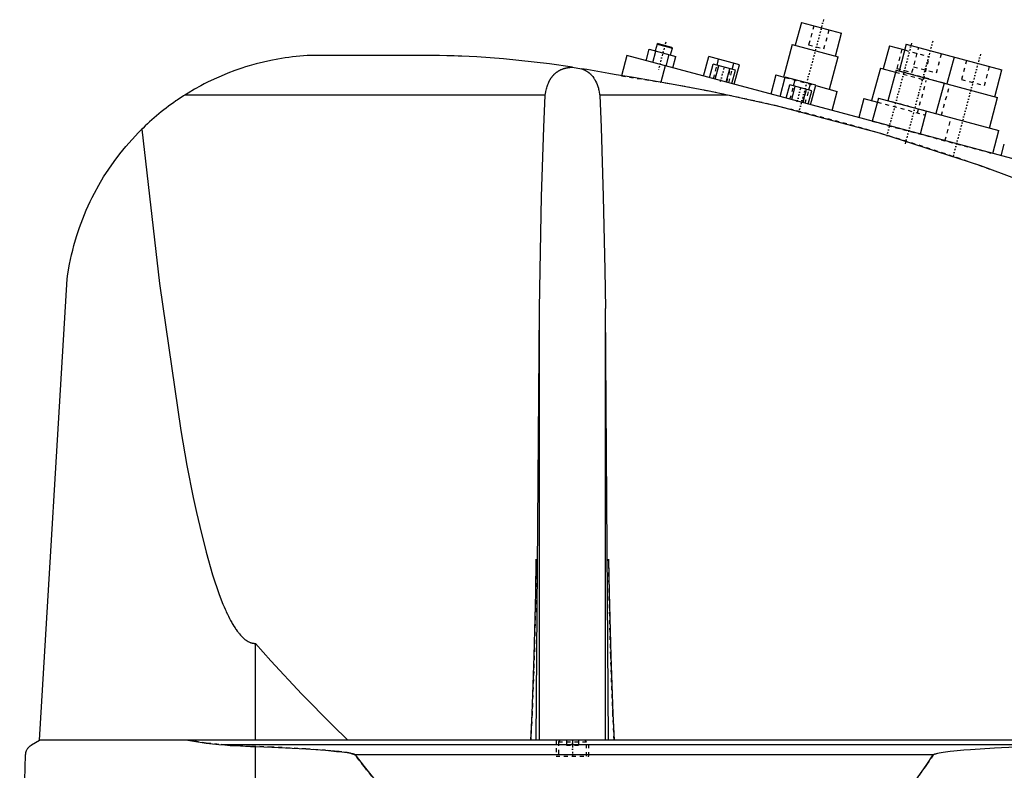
# Model space of a CAD drawing. Extents: x -168 to 702, y -97 to 327.
# Tile 5 of 6: x 300 to 549, y 69 to 259. Entities that reach past the tile are written whole.
import ezdxf

# ---------------------------------------------------------------- set-up
doc = ezdxf.new("R2010")
doc.units = 0
doc.linetypes.add('CENTER', pattern=[1.5, 0.45, -0.5, 0.05, -0.5])
doc.linetypes.add('DASHED', pattern=[2, 1, -1])
for name, color, linetype in [('AM_0', 7, 'CONTINUOUS'), ('AM_3', 7, 'DASHED'), ('AM_7', 7, 'CENTER')]:
    doc.layers.add(name, color=color, linetype=linetype)

msp = doc.modelspace()

# ---------------------------------------------------------------- linework, layer by layer
at = {"layer": 'AM_0', "color": 7, "linetype": 'CONTINUOUS'}
for p, q in [((497.76, 258.36), (496.21, 252.57)), ((497.76, 258.36), (507.9, 255.65)), ((506.35, 249.85), (507.9, 255.65)), ((458.61, 248.67), (459.39, 251.56)), ((459.39, 251.56), (466.08, 249.77)), ((460.29, 248.22), (461.06, 251.12)), ((461.34, 252.85), (460.89, 251.16)), ((461.65, 253.03), (461.34, 252.85)), ((461.34, 252.85), (465.21, 251.82)), ((461.65, 253.03), (465.03, 252.12)), ((464.75, 250.13), (465.21, 251.82)), ((465.21, 251.82), (465.03, 252.12)), ((495.48, 252.76), (493.28, 244.55)), ((495.48, 252.76), (507.07, 249.66)), ((519.98, 252.41), (518.42, 246.62)), ((519.98, 252.41), (523.84, 251.38)), ((524.23, 252.83), (522.42, 246.06)), ((524.23, 252.83), (548.38, 246.36)), ((405.5, 250), (374, 250)), ((453.75, 249.97), (452.38, 244.86)), ((560, 221.5), (453.75, 249.97)), ((463.63, 247.32), (464.41, 250.22)), ((465.3, 246.87), (466.08, 249.77)), ((473.07, 244.79), (474.39, 249.72)), ((482.11, 247.65), (474.39, 249.72)), ((476.48, 247.5), (476.89, 249.05)), ((504.87, 241.45), (507.07, 249.66)), ((536.3, 249.59), (534.49, 242.83)), ((440.04, 247.02), (442.28, 246.66)), ((463.41, 247.38), (462.3, 243.24)), ((474.62, 244.38), (475.53, 247.76)), ((481.11, 246.26), (475.53, 247.76)), ((476.02, 244), (476.93, 247.38)), ((478.81, 243.26), (479.71, 246.64)), ((480.2, 242.88), (481.11, 246.26)), ((480.34, 246.47), (480.76, 248.01)), ((480.79, 242.72), (482.11, 247.65)), ((517.7, 246.81), (515.5, 238.6)), ((517.7, 246.81), (521.56, 245.78)), ((521.69, 246.26), (519.62, 238.53)), ((521.69, 246.26), (547.29, 239.4)), ((546.56, 239.59), (548.38, 246.36)), ((491.35, 245.07), (490.06, 240.24)), ((491.35, 245.07), (493.68, 244.45)), ((492.39, 239.62), (493.71, 244.54)), ((501.43, 242.47), (493.71, 244.54)), ((495.8, 242.33), (496.21, 243.87)), ((493.94, 239.2), (494.85, 242.58)), ((500.43, 241.09), (494.85, 242.58)), ((495.34, 238.83), (496.24, 242.21)), ((498.13, 238.08), (499.03, 241.46)), ((499.52, 237.71), (500.43, 241.09)), ((499.66, 241.29), (500.08, 242.84)), ((500.11, 237.55), (501.43, 242.47)), ((501.41, 242.38), (506.81, 240.93)), ((533.77, 243.02), (531.7, 235.3)), ((433.13, 240), (342.19, 240)), ((479.16, 240), (446.87, 240)), ((505.51, 236.1), (506.81, 240.93)), ((513.57, 239.12), (512.27, 234.29)), ((513.57, 239.12), (516.95, 238.21)), ((517.21, 239.18), (515.65, 233.38)), ((517.21, 239.18), (547.63, 231.03)), ((545.22, 231.67), (547.29, 239.4)), ((529.28, 235.94), (527.73, 230.15)), ((546.08, 225.23), (547.63, 231.03)), ((548.2, 224.66), (548.98, 227.56)), ((305.5, 77.05), (312.5, 193.62)), ((430.88, 77.05), (431.67, 186.12)), ((431.67, 77.05), (431.67, 186.12)), ((449.12, 77.05), (448.33, 186.12)), ((448.33, 77.05), (448.33, 186.12)), ((360, 77.05), (360, 101.49)), ((303.5, 75.85), (305.5, 77.05)), ((697, 77.05), (305.5, 77.05)), ((562.76, 75.85), (352.3, 75.85)), ((360, 16.5), (360, 75.49)), ((300.5, 16.5), (302, 73.35)), ((531.04, 73.35), (385.14, 73.35))]:
    msp.add_line(p, q, dxfattribs=at)
for points in [[(374, 250, 0), (373.07, 249.95, 0), (371.22, 249.81, 0), (369.37, 249.62, 0), (368.44, 249.51, 0), (367.52, 249.38, 0), (365.68, 249.08, 0), (363.84, 248.73, 0), (362.01, 248.33, 0), (360.2, 247.87, 0), (358.39, 247.36, 0), (357.49, 247.09, 0), (356.6, 246.8, 0), (354.82, 246.19, 0), (353.05, 245.52, 0), (351.31, 244.8, 0), (349.59, 244.04, 0), (347.9, 243.22, 0), (347.06, 242.79, 0), (346.23, 242.36, 0), (344.59, 241.45, 0), (342.98, 240.49, 0), (342.19, 240, 0)], [(440.04, 247.02, 0), (434.21, 247.86, 0), (422.58, 249.13, 0), (415.86, 249.61, 0), (413.96, 249.72, 0), (412.06, 249.8, 0), (411.12, 249.84, 0), (410.18, 249.88, 0), (408.3, 249.94, 0), (406.43, 249.98, 0), (405.5, 250, 0)], [(433.13, 240, 0), (433.17, 240.31, 0), (433.29, 240.92, 0), (433.43, 241.53, 0), (433.51, 241.83, 0), (433.6, 242.12, 0), (433.8, 242.7, 0), (433.93, 243.02, 0), (433.97, 243.11, 0), (434.01, 243.21, 0), (434.03, 243.25, 0), (434.05, 243.3, 0), (434.09, 243.38, 0), (434.13, 243.47, 0), (434.18, 243.56, 0), (434.22, 243.65, 0), (434.27, 243.73, 0), (434.29, 243.78, 0), (434.32, 243.82, 0), (434.37, 243.9, 0), (434.42, 243.99, 0), (434.47, 244.07, 0), (434.52, 244.15, 0), (434.57, 244.23, 0), (434.6, 244.27, 0), (434.62, 244.31, 0), (434.68, 244.39, 0), (434.73, 244.47, 0), (434.79, 244.55, 0), (434.85, 244.62, 0), (434.91, 244.7, 0), (434.93, 244.74, 0), (434.96, 244.77, 0), (435.03, 244.85, 0), (435.09, 244.92, 0), (435.12, 244.95, 0), (435.15, 244.99, 0), (435.21, 245.06, 0), (435.28, 245.13, 0), (435.31, 245.16, 0), (435.34, 245.2, 0), (435.41, 245.26, 0), (435.48, 245.33, 0), (435.55, 245.39, 0), (435.62, 245.46, 0), (435.69, 245.52, 0), (435.73, 245.55, 0), (435.76, 245.58, 0), (435.84, 245.64, 0), (435.91, 245.7, 0), (435.99, 245.76, 0), (436.06, 245.81, 0), (436.14, 245.87, 0), (436.18, 245.89, 0), (436.22, 245.92, 0), (436.3, 245.97, 0), (436.38, 246.03, 0), (436.46, 246.08, 0), (436.54, 246.13, 0), (436.63, 246.18, 0), (436.67, 246.2, 0), (436.72, 246.22, 0), (436.81, 246.27, 0), (436.9, 246.32, 0), (436.99, 246.36, 0), (437.08, 246.41, 0), (437.18, 246.45, 0), (437.22, 246.47, 0), (437.27, 246.49, 0), (437.37, 246.53, 0), (437.47, 246.57, 0), (437.57, 246.6, 0), (437.67, 246.64, 0), (437.77, 246.67, 0), (437.82, 246.69, 0), (437.87, 246.71, 0), (437.97, 246.74, 0), (438.08, 246.77, 0), (438.13, 246.78, 0), (438.18, 246.79, 0), (438.29, 246.82, 0), (438.39, 246.84, 0), (438.45, 246.86, 0), (438.5, 246.87, 0), (438.6, 246.89, 0), (438.71, 246.91, 0), (438.82, 246.93, 0), (438.93, 246.94, 0), (439.03, 246.96, 0), (439.09, 246.96, 0), (439.14, 246.97, 0), (439.25, 246.98, 0), (439.35, 246.99, 0), (439.46, 247, 0), (439.57, 247.01, 0), (439.67, 247.01, 0), (439.72, 247.01, 0), (439.78, 247.02, 0), (439.88, 247.02, 0), (439.98, 247.02, 0), (440.04, 247.02, 0)], [(450.5, 245.15, 0), (449.14, 245.42, 0), (446.4, 245.94, 0), (443.66, 246.42, 0), (442.28, 246.66, 0)], [(442.28, 246.66, 0), (442.32, 246.64, 0), (442.4, 246.61, 0), (442.48, 246.59, 0), (442.52, 246.57, 0), (442.56, 246.56, 0), (442.64, 246.53, 0), (442.72, 246.49, 0), (442.79, 246.46, 0), (442.87, 246.43, 0), (442.94, 246.39, 0), (442.98, 246.38, 0), (443.02, 246.36, 0), (443.09, 246.32, 0), (443.16, 246.29, 0), (443.24, 246.25, 0), (443.31, 246.21, 0), (443.37, 246.17, 0), (443.41, 246.15, 0), (443.44, 246.13, 0), (443.51, 246.09, 0), (443.58, 246.05, 0), (443.61, 246.03, 0), (443.64, 246.01, 0), (443.71, 245.97, 0), (443.77, 245.93, 0), (443.8, 245.91, 0), (443.83, 245.89, 0), (443.89, 245.84, 0), (443.96, 245.8, 0), (444.02, 245.75, 0), (444.08, 245.71, 0), (444.14, 245.66, 0), (444.17, 245.64, 0), (444.19, 245.61, 0), (444.25, 245.57, 0), (444.31, 245.52, 0), (444.37, 245.47, 0), (444.42, 245.42, 0), (444.48, 245.37, 0), (444.51, 245.34, 0), (444.53, 245.32, 0), (444.59, 245.26, 0), (444.64, 245.21, 0), (444.82, 245.02, 0), (445.11, 244.67, 0), (445.38, 244.3, 0), (445.51, 244.11, 0), (445.63, 243.91, 0), (445.85, 243.5, 0), (446.05, 243.07, 0), (446.23, 242.63, 0), (446.39, 242.17, 0), (446.53, 241.7, 0), (446.59, 241.46, 0), (446.65, 241.22, 0), (446.75, 240.74, 0), (446.84, 240.25, 0), (446.87, 240, 0)], [(479.16, 240, 0), (474.48, 240.96, 0), (464.99, 242.76, 0), (455.36, 244.4, 0), (450.5, 245.15, 0)], [(342.19, 240, 0), (341.86, 239.79, 0), (341.22, 239.37, 0), (340.58, 238.95, 0), (340.26, 238.73, 0), (339.94, 238.51, 0), (339.31, 238.07, 0), (338.68, 237.62, 0), (338.06, 237.16, 0), (337.45, 236.7, 0), (336.84, 236.23, 0), (336.53, 235.99, 0), (336.23, 235.75, 0), (335.64, 235.26, 0), (335.04, 234.77, 0), (334.46, 234.27, 0), (333.88, 233.76, 0), (333.3, 233.25, 0), (333.02, 232.99, 0), (332.73, 232.73, 0), (332.17, 232.2, 0), (331.62, 231.66, 0), (331.34, 231.39, 0)], [(431.67, 186.12, 0), (431.81, 195.73, 0), (432.22, 214.34, 0), (432.79, 231.8, 0), (433.13, 240, 0)], [(446.87, 240, 0), (447.21, 231.8, 0), (447.78, 214.34, 0), (448.19, 195.73, 0), (448.33, 186.12, 0)], [(555.5, 217.5, 0), (543.04, 222.09, 0), (517.78, 230.27, 0), (492.11, 237.1, 0), (479.16, 240, 0)], [(312.5, 193.62, 0), (312.68, 194.85, 0), (313.09, 197.27, 0), (313.59, 199.65, 0), (313.87, 200.82, 0), (314.17, 201.98, 0), (314.84, 204.28, 0), (315.58, 206.54, 0), (316.41, 208.76, 0), (317.31, 210.94, 0), (318.29, 213.09, 0), (318.8, 214.15, 0), (319.34, 215.2, 0), (320.48, 217.28, 0), (321.68, 219.31, 0), (322.97, 221.3, 0), (324.33, 223.25, 0), (325.76, 225.15, 0), (326.51, 226.08, 0), (327.27, 227, 0), (328.85, 228.8, 0), (330.49, 230.54, 0), (331.34, 231.39, 0)], [(331.34, 231.39, 0), (335.75, 192.38, 0), (341.14, 155.29, 0), (342.72, 146.42, 0), (344.32, 138.32, 0), (345.13, 134.57, 0), (345.93, 131.02, 0), (347.56, 124.51, 0), (349.19, 118.8, 0), (350.84, 113.89, 0), (351.8, 111.41, 0), (352.08, 110.75, 0), (352.36, 110.11, 0), (352.49, 109.8, 0), (352.63, 109.5, 0), (352.91, 108.9, 0), (353.19, 108.34, 0), (353.46, 107.79, 0), (353.74, 107.26, 0), (354.02, 106.76, 0), (354.16, 106.52, 0), (354.29, 106.29, 0), (354.57, 105.83, 0), (354.85, 105.4, 0), (354.99, 105.19, 0), (355.13, 104.99, 0), (355.4, 104.6, 0), (355.68, 104.23, 0), (355.82, 104.06, 0), (355.96, 103.89, 0), (356.24, 103.57, 0), (356.52, 103.28, 0), (356.8, 103, 0), (357.07, 102.75, 0), (357.35, 102.52, 0), (357.49, 102.42, 0), (357.63, 102.32, 0), (357.91, 102.13, 0), (358.19, 101.97, 0), (358.47, 101.84, 0), (358.63, 101.77, 0), (358.68, 101.75, 0), (358.72, 101.73, 0), (358.75, 101.72, 0), (358.77, 101.72, 0), (358.82, 101.7, 0), (358.86, 101.68, 0), (358.91, 101.67, 0), (358.95, 101.65, 0), (359, 101.64, 0), (359.02, 101.63, 0), (359.05, 101.63, 0), (359.09, 101.61, 0), (359.14, 101.6, 0), (359.16, 101.6, 0), (359.19, 101.59, 0), (359.23, 101.58, 0), (359.28, 101.57, 0), (359.3, 101.56, 0), (359.33, 101.56, 0), (359.37, 101.55, 0), (359.42, 101.54, 0), (359.47, 101.53, 0), (359.51, 101.53, 0), (359.56, 101.52, 0), (359.58, 101.52, 0), (359.6, 101.52, 0), (359.65, 101.51, 0), (359.7, 101.51, 0), (359.74, 101.5, 0), (359.79, 101.5, 0), (359.84, 101.5, 0), (359.86, 101.5, 0), (359.88, 101.49, 0), (359.93, 101.49, 0), (359.98, 101.49, 0), (360, 101.49, 0)], [(429.47, 77.05, 0), (429.81, 83.72, 0), (430.36, 98.37, 0), (430.75, 114.39, 0), (430.88, 122.75, 0)], [(449.12, 122.75, 0), (449.25, 114.39, 0), (449.64, 98.37, 0), (450.19, 83.72, 0), (450.53, 77.05, 0)], [(360, 101.49, 0), (363.89, 97.11, 0), (371.66, 88.72, 0), (379.43, 80.82, 0), (383.32, 77.05, 0)], [(342.93, 77.05, 0), (344.47, 76.79, 0), (347.58, 76.34, 0), (350.72, 75.99, 0), (352.3, 75.85, 0)], [(302, 73.35, 0), (302, 73.35, 0), (302, 73.36, 0), (302, 73.37, 0), (302, 73.38, 0), (302, 73.38, 0), (302, 73.39, 0), (302, 73.4, 0), (302, 73.41, 0), (302, 73.42, 0), (302, 73.43, 0), (302, 73.43, 0), (302, 73.44, 0), (302, 73.45, 0), (302.01, 73.46, 0), (302.01, 73.47, 0), (302.01, 73.47, 0), (302.01, 73.48, 0), (302.01, 73.49, 0), (302.01, 73.49, 0), (302.01, 73.5, 0), (302.01, 73.51, 0), (302.01, 73.52, 0), (302.01, 73.54, 0), (302.02, 73.59, 0), (302.02, 73.65, 0), (302.03, 73.7, 0), (302.04, 73.74, 0), (302.05, 73.79, 0), (302.05, 73.81, 0), (302.06, 73.84, 0), (302.06, 73.88, 0), (302.07, 73.92, 0), (302.08, 73.96, 0), (302.09, 74, 0), (302.1, 74.03, 0), (302.11, 74.05, 0), (302.11, 74.07, 0), (302.12, 74.11, 0), (302.13, 74.14, 0), (302.14, 74.16, 0), (302.14, 74.17, 0), (302.16, 74.21, 0), (302.17, 74.24, 0), (302.17, 74.26, 0), (302.18, 74.27, 0), (302.19, 74.31, 0), (302.2, 74.34, 0), (302.25, 74.44, 0), (302.32, 74.61, 0), (302.4, 74.76, 0), (302.48, 74.89, 0), (302.57, 75.01, 0), (302.61, 75.06, 0), (302.65, 75.12, 0), (302.74, 75.22, 0), (302.83, 75.32, 0), (302.93, 75.42, 0), (303.02, 75.51, 0), (303.12, 75.59, 0), (303.18, 75.63, 0), (303.23, 75.67, 0), (303.33, 75.75, 0), (303.44, 75.82, 0), (303.5, 75.85, 0)], [(352.3, 75.85, 0), (353.62, 75.75, 0), (356.22, 75.59, 0), (358.77, 75.5, 0), (360, 75.49, 0)], [(360, 75.49, 0), (364.12, 75.31, 0), (372.73, 74.85, 0), (377.71, 74.5, 0), (379.1, 74.38, 0), (380.47, 74.24, 0), (381.15, 74.17, 0), (381.81, 74.09, 0), (383.13, 73.91, 0), (383.95, 73.76, 0), (384.18, 73.71, 0), (384.41, 73.65, 0), (384.52, 73.62, 0), (384.63, 73.59, 0), (384.76, 73.55, 0), (384.79, 73.54, 0), (384.83, 73.52, 0), (384.84, 73.52, 0), (384.86, 73.51, 0), (384.9, 73.5, 0), (384.93, 73.48, 0), (384.96, 73.47, 0), (385, 73.45, 0), (385.03, 73.43, 0), (385.05, 73.42, 0), (385.07, 73.41, 0), (385.08, 73.4, 0), (385.09, 73.39, 0), (385.09, 73.39, 0), (385.1, 73.39, 0), (385.1, 73.39, 0), (385.11, 73.38, 0), (385.11, 73.38, 0), (385.12, 73.37, 0), (385.12, 73.37, 0), (385.12, 73.37, 0), (385.13, 73.36, 0), (385.13, 73.36, 0), (385.13, 73.36, 0), (385.14, 73.35, 0), (385.14, 73.35, 0)], [(531.04, 73.35, 0), (531.05, 73.35, 0), (531.05, 73.36, 0), (531.06, 73.37, 0), (531.06, 73.37, 0), (531.06, 73.37, 0), (531.07, 73.38, 0), (531.07, 73.38, 0), (531.08, 73.39, 0), (531.09, 73.39, 0), (531.09, 73.4, 0), (531.09, 73.4, 0), (531.1, 73.4, 0), (531.1, 73.41, 0), (531.11, 73.41, 0), (531.13, 73.43, 0), (531.15, 73.44, 0), (531.17, 73.45, 0), (531.22, 73.48, 0), (531.26, 73.5, 0), (531.3, 73.52, 0), (531.35, 73.54, 0), (531.4, 73.56, 0), (531.42, 73.57, 0), (531.44, 73.57, 0), (531.49, 73.59, 0), (531.54, 73.61, 0), (531.69, 73.65, 0), (531.83, 73.69, 0), (531.96, 73.73, 0), (532.24, 73.79, 0), (532.52, 73.85, 0), (533.54, 74.02, 0), (535.34, 74.26, 0), (536.23, 74.36, 0), (537.11, 74.45, 0), (538.78, 74.6, 0), (540.47, 74.74, 0), (546.52, 75.14, 0), (557.28, 75.66, 0)], [(385.14, 73.35, 0), (387.39, 70.43, 0), (391.88, 64.83, 0), (396.37, 59.53, 0), (398.61, 56.99, 0), (400.86, 54.53, 0), (405.35, 49.84, 0), (409.84, 45.46, 0), (414.33, 41.38, 0), (418.83, 37.61, 0), (423.32, 34.15, 0), (425.56, 32.53, 0), (427.81, 30.99, 0), (432.3, 28.14, 0), (436.8, 25.59, 0), (441.29, 23.35, 0), (445.78, 21.42, 0), (450.27, 19.79, 0), (452.52, 19.09, 0), (454.77, 18.47, 0), (459.26, 17.45, 0), (463.75, 16.74, 0), (466, 16.5, 0)], [(466, 16.5, 0), (467.81, 17, 0), (471.42, 18.17, 0), (475.04, 19.6, 0), (476.84, 20.41, 0), (478.65, 21.27, 0), (482.26, 23.19, 0), (485.88, 25.36, 0), (489.49, 27.78, 0), (493.11, 30.44, 0), (496.72, 33.35, 0), (498.53, 34.9, 0), (500.33, 36.51, 0), (503.95, 39.92, 0), (507.56, 43.57, 0), (511.17, 47.47, 0), (514.79, 51.62, 0), (518.4, 56.02, 0), (520.21, 58.31, 0), (522.01, 60.66, 0), (525.62, 65.55, 0), (529.24, 70.69, 0), (531.04, 73.35, 0)]]:
    msp.add_polyline3d(points, dxfattribs=at)
at = {"layer": 'AM_3', "color": 6, "linetype": 'DASHED'}
for p, q in [((500.9, 257.52), (499.6, 252.69)), ((503.47, 251.66), (504.76, 256.49)), ((499.6, 252.69), (503.47, 251.66)), ((523.12, 251.57), (521.82, 246.74)), ((523.84, 251.38), (530.12, 249.69)), ((525.68, 245.71), (527.37, 251.98)), ((528.57, 243.9), (530.12, 249.69)), ((531.87, 245.6), (533.16, 250.43)), ((539.44, 248.75), (538.15, 243.92)), ((475.57, 244.12), (476.48, 247.5)), ((476.82, 247.41), (475.92, 244.03)), ((478.91, 243.23), (479.82, 246.61)), ((479.44, 243.09), (480.34, 246.47)), ((521.82, 246.74), (525.68, 245.71)), ((533.77, 243.02), (522.42, 246.06)), ((526.07, 247.15), (531.87, 245.6)), ((543.94, 242.37), (545.24, 247.2)), ((452.38, 244.86), (462.3, 243.24)), ((493.68, 244.45), (501.41, 242.38)), ((521.56, 245.78), (529.29, 243.7)), ((527.09, 235.49), (529.29, 243.7)), ((538.15, 243.92), (543.94, 242.37)), ((494.89, 238.95), (495.8, 242.33)), ((496.14, 242.23), (495.23, 238.85)), ((498.23, 238.05), (499.13, 241.43)), ((498.76, 237.91), (499.66, 241.29)), ((533.14, 234.91), (535.21, 242.63)), ((516.95, 238.21), (529.02, 234.98)), ((529.28, 235.94), (519.62, 238.53)), ((534.01, 228.47), (535.56, 234.26)), ((515.65, 233.38), (546.08, 225.23)), ((435.85, 77.05), (435.85, 73.05)), ((436.9, 77.05), (436.5, 76.65)), ((438.5, 77.05), (438.5, 75.8)), ((440, 77.05), (440, 75.8)), ((441.5, 77.05), (441.5, 75.8)), ((443.5, 76.65), (443.1, 77.05)), ((444.15, 73.05), (444.15, 77.05)), ((436.5, 76.65), (436.5, 73.05)), ((436.5, 76.65), (443.5, 76.65)), ((438.5, 75.8), (441.5, 75.8)), ((443.5, 73.05), (443.5, 76.65)), ((435.85, 73.05), (444.15, 73.05))]:
    msp.add_line(p, q, dxfattribs=at)
for points in [[(430.88, 122.75, 0), (430.75, 114.39, 0), (430.36, 98.37, 0), (429.81, 83.72, 0), (429.47, 77.05, 0)], [(450.53, 77.05, 0), (450.19, 83.72, 0), (449.64, 98.37, 0), (449.25, 114.39, 0), (449.12, 122.75, 0)], [(352.3, 75.85, 0), (350.72, 75.99, 0), (347.58, 76.34, 0), (344.47, 76.79, 0), (342.93, 77.05, 0)], [(360, 75.49, 0), (358.77, 75.5, 0), (356.22, 75.59, 0), (353.62, 75.75, 0), (352.3, 75.85, 0)], [(385.14, 73.35, 0), (385.14, 73.35, 0), (385.13, 73.36, 0), (385.13, 73.36, 0), (385.13, 73.36, 0), (385.12, 73.37, 0), (385.12, 73.37, 0), (385.12, 73.37, 0), (385.11, 73.38, 0), (385.11, 73.38, 0), (385.1, 73.39, 0), (385.1, 73.39, 0), (385.09, 73.39, 0), (385.09, 73.39, 0), (385.08, 73.4, 0), (385.07, 73.41, 0), (385.05, 73.42, 0), (385.03, 73.43, 0), (385, 73.45, 0), (384.96, 73.47, 0), (384.93, 73.48, 0), (384.9, 73.5, 0), (384.86, 73.51, 0), (384.84, 73.52, 0), (384.83, 73.52, 0), (384.79, 73.54, 0), (384.76, 73.55, 0), (384.63, 73.59, 0), (384.52, 73.62, 0), (384.41, 73.65, 0), (384.18, 73.71, 0), (383.95, 73.76, 0), (383.13, 73.91, 0), (381.81, 74.09, 0), (381.15, 74.17, 0), (380.47, 74.24, 0), (379.1, 74.38, 0), (377.71, 74.5, 0), (372.73, 74.85, 0), (364.12, 75.31, 0), (360, 75.49, 0)], [(466, 16.5, 0), (463.75, 16.74, 0), (459.26, 17.45, 0), (454.77, 18.47, 0), (452.52, 19.09, 0), (450.27, 19.79, 0), (445.78, 21.42, 0), (441.29, 23.35, 0), (436.8, 25.59, 0), (432.3, 28.14, 0), (427.81, 30.99, 0), (425.56, 32.53, 0), (423.32, 34.15, 0), (418.83, 37.61, 0), (414.33, 41.38, 0), (409.84, 45.46, 0), (405.35, 49.84, 0), (400.86, 54.53, 0), (398.61, 56.99, 0), (396.37, 59.53, 0), (391.88, 64.83, 0), (387.39, 70.43, 0), (385.14, 73.35, 0)], [(531.04, 73.35, 0), (529.24, 70.69, 0), (525.62, 65.55, 0), (522.01, 60.66, 0), (520.21, 58.31, 0), (518.4, 56.02, 0), (514.79, 51.62, 0), (511.17, 47.47, 0), (507.56, 43.57, 0), (503.95, 39.92, 0), (500.33, 36.51, 0), (498.53, 34.9, 0), (496.72, 33.35, 0), (493.11, 30.44, 0), (489.49, 27.78, 0), (485.88, 25.36, 0), (482.26, 23.19, 0), (478.65, 21.27, 0), (476.84, 20.41, 0), (475.04, 19.6, 0), (471.42, 18.17, 0), (467.81, 17, 0), (466, 16.5, 0)]]:
    msp.add_polyline3d(points, dxfattribs=at)
msp.add_arc((376.43, -249.33), 500, 69.7837, 80.111, dxfattribs=at)
at = {"layer": 'AM_7', "color": 4, "linetype": 'CENTER'}
for p, q in [((503.37, 259.04), (496.98, 235.15)), ((530.9, 253.58), (523.9, 227.44)), ((463.54, 253.32), (461.67, 246.34)), ((525.59, 253.08), (519.19, 229.2)), ((542.97, 250.35), (535.97, 224.21)), ((477.37, 243.46), (478.36, 247.18)), ((496.69, 238.28), (497.68, 242)), ((440, 77.25), (440, 72.85))]:
    msp.add_line(p, q, dxfattribs=at)

doc.saveas('drawing.dxf')
